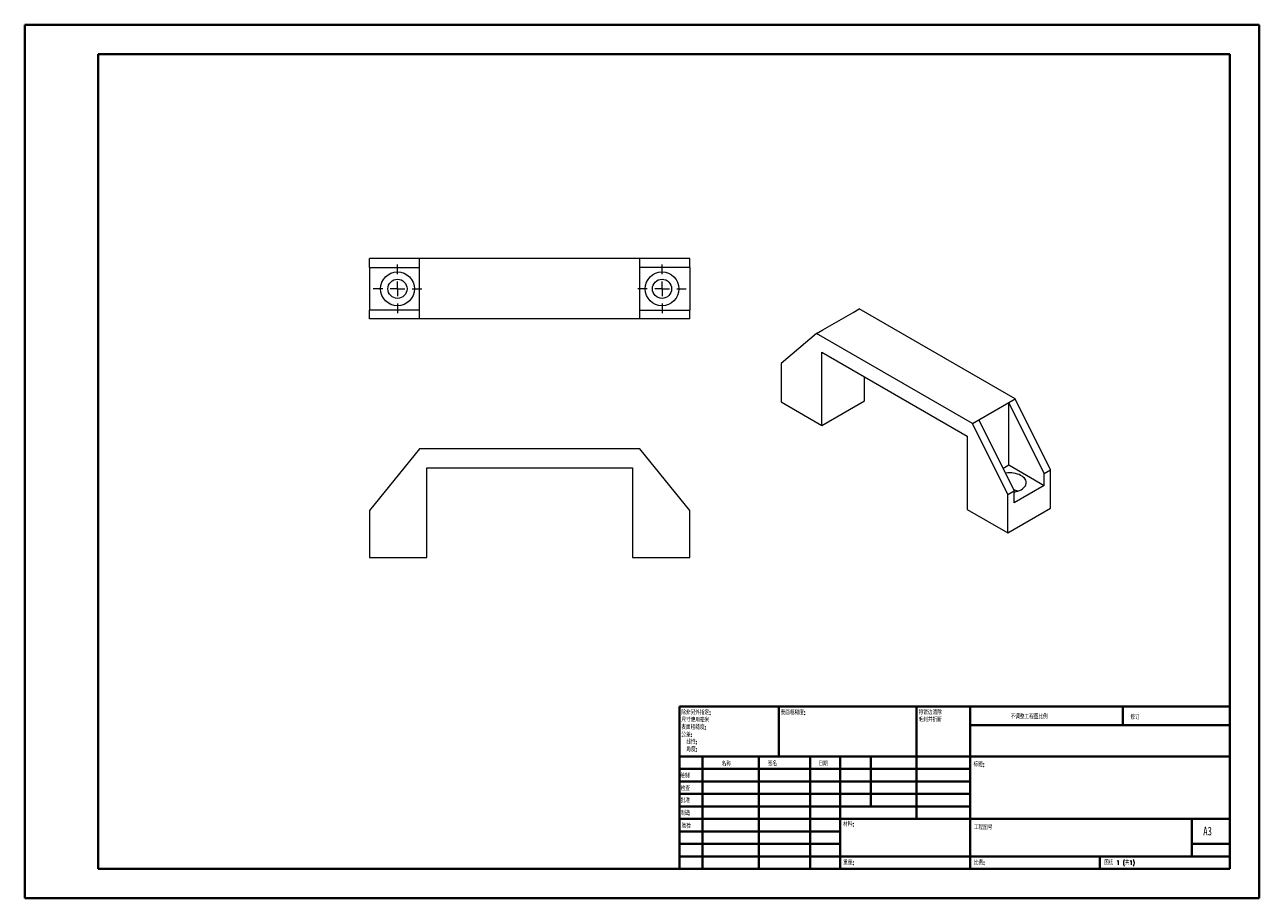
# Model space of a CAD drawing. Header units: millimetres. Extents: x 0 to 420, y 0 to 297.
import ezdxf

# ---------------------------------------------------------------- set-up
doc = ezdxf.new("R2010")
doc.units = ezdxf.units.MM
doc.styles.add('SLDTEXTSTYLE0', font='TXT', dxfattribs={"width": 0.75, "bigfont": 'bigfont'})
doc.styles.add('SLDTEXTSTYLE1', font='TXT', dxfattribs={"width": 0.75})
doc.styles.add('SLDTEXTSTYLE2', font='TXT', dxfattribs={"width": 0.694444, "bigfont": 'bigfont'})

# ---------------------------------------------------------------- blocks, each defined once
blk = doc.blocks.new('SW_NOTE_0')
at = {"color": 0, "linetype": 'Continuous', "lineweight": 0, "char_height": 1.5, "attachment_point": 1, "style": 'SLDTEXTSTYLE0'}
for s, insert in [('\\M+18FAB锐边\\M+190B4\\M+18F9C', (0, 1.93)), ('\\M+196D1\\M+18E68\\M+19BF3\\M+190DC\\M+19266', (0, -0.57))]:
    blk.add_mtext(s, dxfattribs=dict(at, insert=insert))
blk = doc.blocks.new('SW_NOTE_1')
at = {"color": 0, "linetype": 'Continuous', "lineweight": 0, "char_height": 1.5, "attachment_point": 1, "style": 'SLDTEXTSTYLE0'}
for s, insert in [('\\M+18F9C\\M+194F1另\\M+18A4F\\M+18E77\\M+192E8:', (0, 1.93)), ('\\M+18EDA\\M+190A1\\M+18E67\\M+19770\\M+19F7C\\M+195C4', (0, -0.57)), ('\\M+1955C\\M+196CA\\M+19165糙\\M+19378:', (0, -3.07)), ('\\M+18CF6\\M+18DB7:', (0, -5.57)), ('线\\M+190AB:', (1.69, -8.07)), ('\\M+18A70\\M+19378:', (1.69, -10.57))]:
    blk.add_mtext(s, dxfattribs=dict(at, insert=insert))
blk = doc.blocks.new('SW_CENTERMARKSYMBOL_0')
at = {"color": 0, "linetype": 'Continuous', "lineweight": 0}
for p, q in [((0, 5), (0, 8.25)), ((-5, 0), (-8.25, 0)), ((0, 0), (-2.5, 0)), ((0, 0), (0, 2.5)), ((0, 0), (0, -2.5)), ((0, 0), (2.5, 0)), ((5, 0), (8.25, 0)), ((0, -5), (0, -8.25))]:
    blk.add_line(p, q, dxfattribs=at)
blk = doc.blocks.new('SW_CENTERMARKSYMBOL_1')
at = {"color": 0, "linetype": 'Continuous', "lineweight": 0}
for p, q in [((0, 5), (0, 8.25)), ((-5, 0), (-8.25, 0)), ((0, 0), (-2.5, 0)), ((0, 0), (0, 2.5)), ((0, 0), (0, -2.5)), ((0, 0), (2.5, 0)), ((5, 0), (8.25, 0)), ((0, -5), (0, -8.25))]:
    blk.add_line(p, q, dxfattribs=at)

msp = doc.modelspace()

# ---------------------------------------------------------------- linework, layer by layer
at = {"color": 7, "linetype": 'Continuous', "lineweight": 40}
for p, q in [((0.08, 0.21), (0.08, 297.21)), ((0.08, 297.21), (420.08, 297.21)), ((420.08, 0.21), (420.08, 297.21)), ((25.08, 10.21), (25.08, 287.21)), ((25.08, 287.21), (410.08, 287.21)), ((410.08, 287.21), (410.08, 10.21)), ((222.88, 65.46), (410.08, 65.46)), ((222.88, 65.46), (222.88, 10.21)), ((256.68, 48.46), (256.68, 65.46)), ((303.48, 65.46), (303.48, 27.21)), ((321.68, 65.46), (321.68, 10.21)), ((373.68, 59.09), (373.68, 65.46)), ((410.08, 59.09), (321.68, 59.09)), ((410.08, 48.46), (222.88, 48.46)), ((230.68, 48.46), (230.68, 10.21)), ((249.87, 48.46), (249.87, 10.21)), ((267.28, 48.46), (267.28, 10.21)), ((277.48, 10.21), (277.48, 48.46)), ((287.88, 31.46), (287.88, 48.46)), ((321.68, 44.21), (222.88, 44.21)), ((321.68, 39.96), (222.88, 39.96)), ((321.68, 35.71), (222.88, 35.71)), ((321.68, 31.46), (222.88, 31.46)), ((277.48, 27.21), (222.88, 27.21)), ((277.48, 27.21), (410.08, 27.21)), ((397.08, 14.46), (397.08, 27.21)), ((277.48, 22.96), (222.88, 22.96)), ((277.48, 18.71), (222.88, 18.71)), ((410.08, 18.71), (397.08, 18.71)), ((222.88, 14.46), (410.08, 14.46)), ((365.88, 10.21), (365.88, 14.46)), ((25.08, 10.21), (410.08, 10.21)), ((0.08, 0.21), (420.08, 0.21))]:
    msp.add_line(p, q, dxfattribs=at)
at = {"color": 7, "linetype": 'Continuous', "lineweight": 15}
for p, q in [((117.39, 214.68), (117.39, 217.68)), ((134.39, 217.68), (117.39, 217.68)), ((117.39, 214.68), (134.39, 214.68)), ((117.39, 214.68), (117.39, 200.18)), ((134.39, 214.68), (134.39, 217.68)), ((209.39, 217.68), (134.39, 217.68)), ((134.39, 200.18), (134.39, 214.68)), ((209.39, 214.68), (209.39, 217.68)), ((226.39, 217.68), (209.39, 217.68)), ((226.39, 214.68), (209.39, 214.68)), ((209.39, 200.18), (209.39, 214.68)), ((226.39, 214.68), (226.39, 217.68)), ((226.39, 214.68), (226.39, 200.18)), ((117.39, 197.18), (117.39, 200.18)), ((134.39, 200.18), (117.39, 200.18)), ((134.39, 197.18), (134.39, 200.18)), ((209.39, 197.18), (209.39, 200.18)), ((209.39, 200.18), (226.39, 200.18)), ((226.39, 197.18), (226.39, 200.18)), ((271.61, 193.47), (281.86, 199.39)), ((281.86, 199.39), (283.99, 200.61)), ((337.02, 170), (283.99, 200.61)), ((134.39, 197.18), (117.39, 197.18)), ((209.39, 197.18), (134.39, 197.18)), ((226.39, 197.18), (209.39, 197.18)), ((269.49, 192.24), (271.61, 193.47)), ((269.49, 192.24), (257.47, 182.04)), ((322.52, 161.63), (269.49, 192.24)), ((271.26, 185.92), (320.75, 157.34)), ((271.26, 161.01), (271.26, 185.92)), ((257.47, 182.04), (257.47, 168.97)), ((285.75, 169.38), (285.75, 177.55)), ((257.47, 168.97), (271.26, 161.01)), ((271.26, 161.01), (285.75, 169.38)), ((324.64, 162.85), (334.9, 168.77)), ((334.9, 168.77), (337.02, 170)), ((334.9, 147.54), (334.9, 168.77)), ((346.92, 144.69), (334.9, 168.77)), ((349.04, 145.91), (337.02, 170)), ((322.52, 161.63), (324.64, 162.85)), ((334.54, 137.54), (322.52, 161.63)), ((324.64, 162.85), (336.66, 138.77)), ((320.75, 157.34), (320.75, 132.44)), ((134.39, 153.04), (117.39, 132.04)), ((209.39, 153.04), (134.39, 153.04)), ((226.39, 132.04), (209.39, 153.04)), ((332.87, 146.37), (334.9, 147.54)), ((334.9, 147.54), (346.92, 140.6)), ((136.89, 146.54), (206.89, 146.54)), ((136.89, 116.04), (136.89, 146.54)), ((206.89, 146.54), (206.89, 116.04)), ((346.92, 144.69), (349.04, 145.91)), ((346.92, 140.6), (346.92, 144.69)), ((349.04, 132.85), (349.04, 145.91)), ((334.54, 137.54), (336.66, 138.77)), ((346.92, 140.6), (336.66, 134.68)), ((336.66, 134.68), (336.66, 138.77)), ((334.54, 124.48), (334.54, 137.54)), ((117.39, 132.04), (117.39, 116.04)), ((226.39, 116.04), (226.39, 132.04)), ((320.75, 132.44), (334.54, 124.48)), ((334.54, 124.48), (349.04, 132.85)), ((117.39, 116.04), (136.89, 116.04)), ((206.89, 116.04), (226.39, 116.04))]:
    msp.add_line(p, q, dxfattribs=at)
at = {"color": 7, "linetype": 'Continuous', "lineweight": 15, "flags": 128}
msp.add_lwpolyline([(336.66, 138.33), (336.67, 138.33), (337.31, 138.46), (337.92, 138.64), (338.49, 138.85), (339.02, 139.11), (339.48, 139.39), (339.89, 139.71), (340.23, 140.05), (340.49, 140.41), (340.68, 140.79), (340.79, 141.18), (340.82, 141.57), (340.77, 141.96), (340.64, 142.35), (340.43, 142.72), (340.15, 143.08), (339.79, 143.42), (339.37, 143.73), (338.89, 144), (338.36, 144.25), (337.77, 144.45), (337.16, 144.62), (336.51, 144.74), (335.84, 144.81), (335.16, 144.84), (334.48, 144.82), (333.81, 144.76), (333.68, 144.74)], dxfattribs=at)
at = {"color": 7, "linetype": 'Continuous', "lineweight": 15}
for centre, radius in [((126.89, 207.43), 5.75), ((126.89, 207.43), 3.25), ((216.89, 207.43), 5.75), ((216.89, 207.43), 3.25)]:
    msp.add_circle(centre, radius, dxfattribs=at)
msp.add_arc((335.31, 130.7), 8.41, 71.3225, 81.5535, dxfattribs=at)

# ---------------------------------------------------------------- block references
at = {"color": 7, "linetype": 'Continuous', "lineweight": 0}
for name, p in [('SW_CENTERMARKSYMBOL_1', (126.89, 207.43)), ('SW_CENTERMARKSYMBOL_0', (216.89, 207.43)), ('SW_NOTE_1', (223.47, 62.2)), ('SW_NOTE_0', (304.19, 62.28))]:
    msp.add_blockref(name, p, dxfattribs=at)

# ---------------------------------------------------------------- texts
at = {"color": 7, "linetype": 'Continuous', "lineweight": 0, "attachment_point": 1}
for s, insert, char_height, style in [('\\M+1955C\\M+196CA\\M+19165糙\\M+19378:', (257.25, 64.13), 1.5, 'SLDTEXTSTYLE0'), ('\\M+19573调\\M+190AE\\M+18D48\\M+192F6图\\M+194E4\\M+197E1', (335.49, 62.75), 1.5, 'SLDTEXTSTYLE0'), ('\\M+18F43订', (376.21, 62.55), 1.5, 'SLDTEXTSTYLE0'), ('\\M+196BC\\M+18FCC', (237.2, 46.72), 1.5, 'SLDTEXTSTYLE0'), ('签\\M+196BC', (252.91, 46.78), 1.5, 'SLDTEXTSTYLE0'), ('\\M+193FA\\M+18AFA', (270.09, 46.79), 1.5, 'SLDTEXTSTYLE0'), ('标题:', (322.84, 46.49), 1.5, 'SLDTEXTSTYLE0'), ('绘\\M+190A7', (223.09, 42.64), 1.5, 'SLDTEXTSTYLE0'), ('检查', (223.29, 38.37), 1.5, 'SLDTEXTSTYLE0'), ('\\M+194E1\\M+18F79', (223.28, 34.28), 1.5, 'SLDTEXTSTYLE0'), ('\\M+190A7\\M+191A2', (223.33, 29.95), 1.5, 'SLDTEXTSTYLE0'), ('验检', (223.55, 25.56), 1.5, 'SLDTEXTSTYLE0'), ('\\M+18DDE\\M+197BF:', (278.52, 26.2), 1.5, 'SLDTEXTSTYLE0'), ('\\M+18D48\\M+192F6图\\M+18D86', (322.95, 25.08), 1.5, 'SLDTEXTSTYLE0'), ('A3', (401, 24.52), 2.91, 'SLDTEXTSTYLE1'), ('\\M+18F64\\M+197CA:', (278.5, 13.16), 1.4986, 'SLDTEXTSTYLE0'), ('\\M+194E4\\M+197E1:', (322.95, 13.11), 1.5, 'SLDTEXTSTYLE0'), ('图纸 1 (\\M+18BA41)', (367.36, 13.11), 1.5, 'SLDTEXTSTYLE2')]:
    msp.add_mtext(s, dxfattribs=dict(at, insert=insert, char_height=char_height, style=style))

doc.saveas('drawing.dxf')
